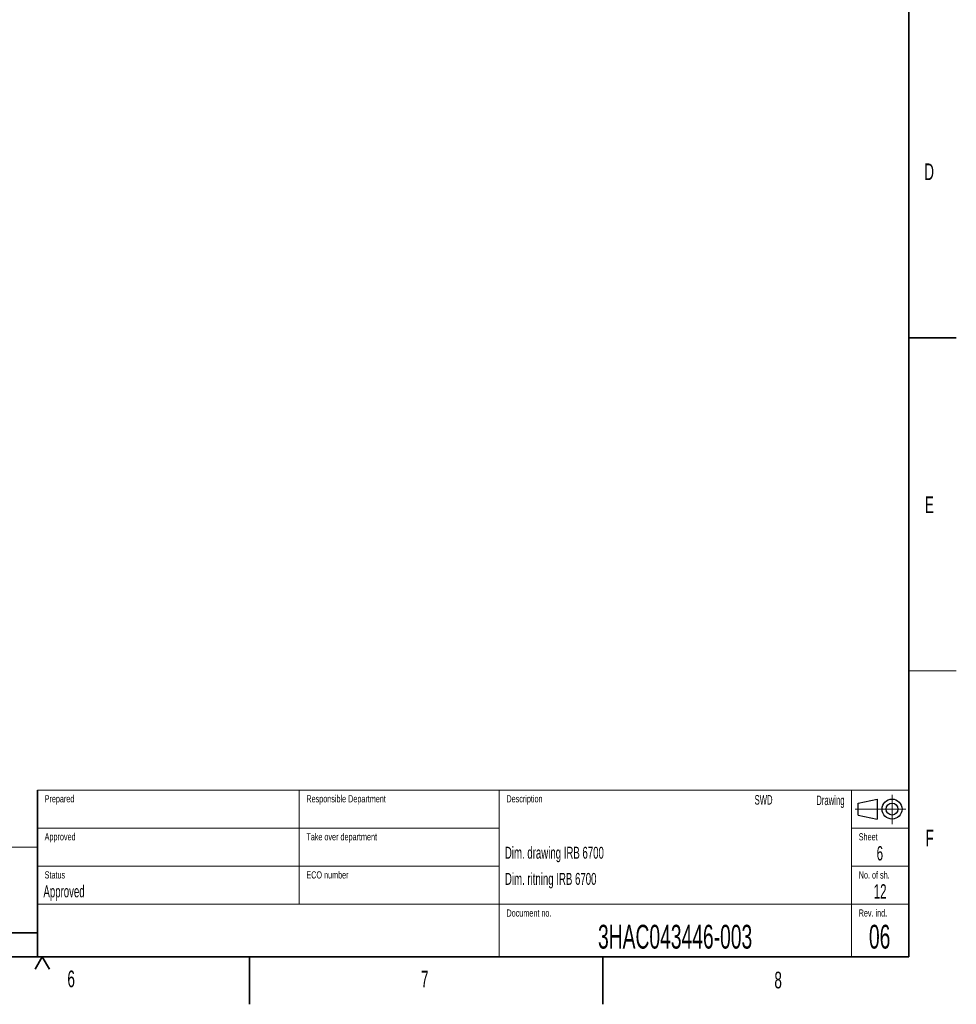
# Model space of a CAD drawing. Header units: millimetres. Extents: x 0 to 11920, y 0 to 8400.
# Tile 38 of 56: x 7985 to 11920, y 0 to 4136. Entities that reach past the tile are written whole.
import ezdxf

# ---------------------------------------------------------------- set-up
doc = ezdxf.new("R2010")
doc.units = ezdxf.units.MM
doc.header["$LTSCALE"] = 20
doc.linetypes.add('CENTERX2', pattern=[20.32, 12.7, -2.54, 2.54, -2.54])
doc.styles.add('SLDTEXTSTYLE0', font='TXT', dxfattribs={"width": 0.605})

msp = doc.modelspace()

# ---------------------------------------------------------------- linework, layer by layer
at = {"color": 7, "linetype": 'Continuous', "lineweight": 35}
for p, q in [((11720, 8200), (11720, 200)), ((11720, 2800), (11920, 2800)), ((8060, 900), (8060, 200)), ((5500, 300), (8060, 300)), ((400, 200), (11720, 200)), ((8080, 200), (8050, 148.04)), ((8080, 200), (8110, 148.04)), ((8950, 0), (8950, 200)), ((10435, 200), (10435, 0))]:
    msp.add_line(p, q, dxfattribs=at)
at = {"color": 7, "linetype": 'Continuous', "lineweight": 18}
for p, q in [((11720, 1400), (11920, 1400)), ((8060, 900), (11720, 900)), ((9160, 900), (9160, 420)), ((10000, 900), (10000, 200)), ((11480, 900), (11480, 200)), ((8060, 740), (10000, 740)), ((11480, 740), (11720, 740)), ((8060, 660), (5500, 660)), ((8060, 580), (10000, 580)), ((11480, 580), (11720, 580)), ((8060, 420), (11720, 420))]:
    msp.add_line(p, q, dxfattribs=at)
at = {"color": 7, "linetype": 'CENTERX2', "lineweight": 18}
for p, q in [((11650, 880.03), (11650, 756.88)), ((11494.59, 820), (11707.92, 820))]:
    msp.add_line(p, q, dxfattribs=at)
at = {"color": 7, "linetype": 'Continuous', "lineweight": 25}
for p, q in [((11508, 845), (11588, 862)), ((11508, 795), (11508, 845)), ((11588, 862), (11588, 778)), ((11508, 795), (11588, 778))]:
    msp.add_line(p, q, dxfattribs=at)
for radius in [42, 25]:
    msp.add_circle((11650, 820), radius, dxfattribs=at)

# ---------------------------------------------------------------- texts
at = {"color": 7, "linetype": 'Continuous', "lineweight": 0, "style": 'SLDTEXTSTYLE0'}
for s, insert, char_height, attachment_point in [('D', (11785.29, 3531.88), 70, 1), ('E', (11788.08, 2133.33), 70, 1), ('Prepared', (8090.09, 878.26), 30, 1), ('Responsible Department', (9189.63, 878.25), 30, 1), ('Description', (10030.01, 878.22), 30, 1), ('SWD', (11148.08, 878.83), 40, 3), ('Drawing', (11450.5, 876.82), 40, 3), ('Approved', (8090.09, 718.85), 30, 1), ('Take over department', (9189.6, 718.56), 30, 1), ('Sheet', (11509.98, 718.61), 30, 1), ('F', (11790.63, 733.43), 70, 1), ('Dim. drawing IRB 6700', (10023.46, 661.64), 50, 1), ('6', (11598.83, 664.38), 60, 2), ('Status', (8090.1, 558.5), 30, 1), ('ECO number', (9189.6, 558.5), 30, 1), ('Dim. ritning IRB 6700', (10023.72, 551.79), 50, 1), ('No. of sh.', (11510.17, 558.31), 30, 1), ('Approved', (8084.94, 499.37), 50, 1), ('12', (11599.93, 504.36), 60, 2), ('Document no.', (10030.26, 398.35), 30, 1), ('Rev. ind.', (11509.85, 398.6), 30, 1), ('3HAC043446-003', (10738.65, 333.92), 100, 2), ('06', (11597.92, 334.01), 100, 2), ('6', (8185.72, 141.92), 70, 1), ('7', (9671.04, 141.1), 70, 1), ('8', (11155.79, 136.99), 70, 1)]:
    msp.add_mtext(s, dxfattribs=dict(at, insert=insert, char_height=char_height, attachment_point=attachment_point))

doc.saveas('drawing.dxf')
